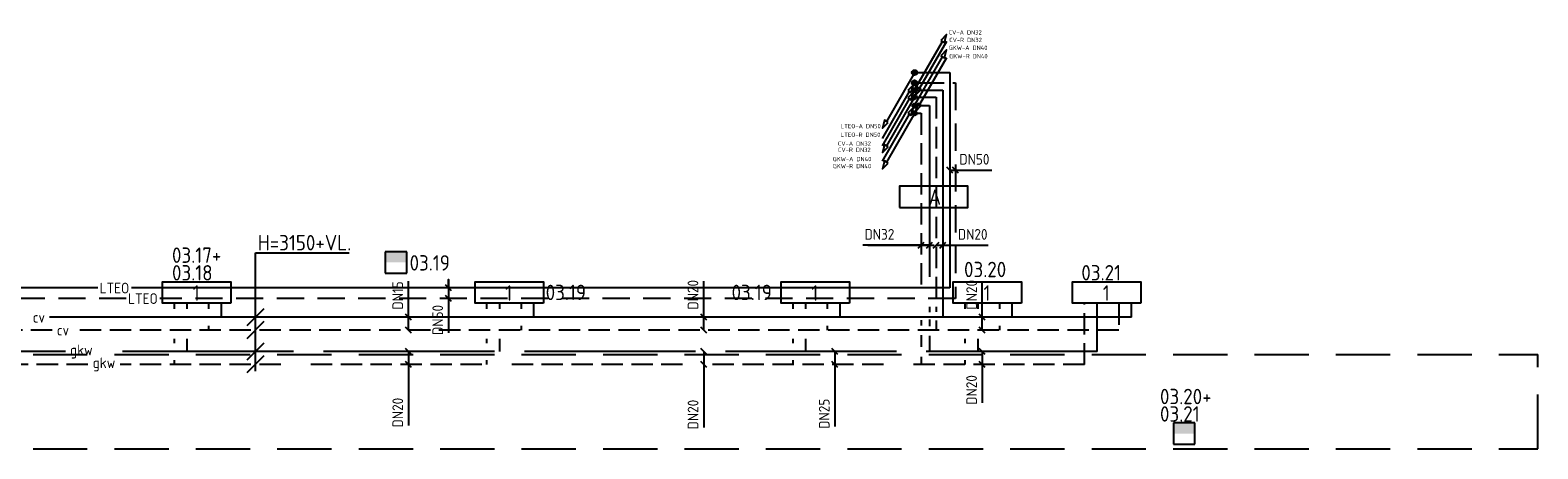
# Model space of a CAD drawing. Header units: millimetres. Extents: x -72266 to 7801, y -2539 to 50506.
# Tile 6 of 6: x -20560 to -2925, y 43355 to 48246. Entities that reach past the tile are written whole.
import ezdxf
from ezdxf.enums import TextEntityAlignment as Align

# ---------------------------------------------------------------- set-up
doc = ezdxf.new("R2010")
doc.units = ezdxf.units.MM
doc.header["$LTSCALE"] = 50
for name, pattern in [('2322105', [47, 40, -7]), ('2322106', [47, 5, -2, 5, -2, 5, -2, 5, -2, 5, -2, 5, -7]), ('2322107', [2000, 1000, 1000]), ('2322108', [7, 5, -2]), ('CENTER', [2, 1.25, -0.25, 0.25, -0.25]), ('DASHED', [19.05, 12.7, -6.35]), ('HIDDEN', [9.525, 6.35, -3.175]), ('HIDDEN2', [4.7625, 3.175, -1.5875])]:
    doc.linetypes.add(name, pattern=pattern)
for name, color, linetype in [('60', 7, 'Continuous'), ('60-CV', 3, 'Continuous'), ('SYM-W', 7, 'Continuous'), ('Thermostaat', 160, 'Continuous'), ('WB561---_ATT', 7, 'Continuous'), ('WL5501--', 130, 'Continuous'), ('WL5501--_GKW-A', 4, 'Continuous'), ('WL5501-GKW', 4, 'Continuous'), ('WL5502--', 130, 'Continuous'), ('WL55222-_LTEO-A', 2, 'Continuous'), ('WL55232-_LTEO-R', 2, 'HIDDEN'), ('WL55312-_GKW-A', 4, 'Continuous'), ('WL55322-_GKW-R', 4, 'HIDDEN'), ('WL561---_AANVOER', 10, 'Continuous'), ('WL561---_PIJL-A', 1, 'Continuous'), ('WL561---_PIJL-R', 5, 'HIDDEN2'), ('WL561---_RETOUR', 10, 'Continuous'), ('WL56112-_CV-A', 3, 'Continuous'), ('WL56122-_CV-R', 3, 'HIDDEN'), ('WM550---_MATEN-B', 1, 'Continuous'), ('WM560---_MATEN-B', 1, 'Continuous'), ('WM570---_MATEN-M', 7, 'Continuous'), ('WT550---_CODE', 1, 'Continuous'), ('WT561---_CODE', 1, 'Continuous')]:
    doc.layers.add(name, color=color, linetype=linetype)
doc.styles.add('BURO-018', font='ISO96.shx', dxfattribs={"height": 90})
doc.styles.add('ISO', font='ISO.SHX')
doc.styles.add('MAATVOERING', font='iso.shx')

# ---------------------------------------------------------------- blocks, each defined once
blk = doc.blocks.new('JINGJANG')
blk.add_hatch(color=256).paths.add_polyline_path([(0, 0.5, 0.414214), (-0.5, 0, 0.414214), (0, -0.5, -1), (0, 0, 1)])
blk.add_lwpolyline([(0, 0.5, -1), (0, 0, 1), (0, -0.5, 1)], format="xyb")
blk.add_circle((0, 0), 0.5)
blk = doc.blocks.new('MVLINE')
blk.add_line((35, -35), (-35, 35))
blk = doc.blocks.new('CVAP61')
blk.add_line((-0.25, -0.43), (-6.58, -11.4))
blk.add_lwpolyline([(-6.16, -11.64), (-7, -11.15), (-7.5, -12.99)], close=True)
blk.add_circle((0, 0), 0.5)
at = {"color": 2, "style": 'MAATVOERING', "flags": 8}
blk.add_attdef('PIJL_BEN', (-5.86, -13), '', height=1, rotation=360, dxfattribs=at)
blk = doc.blocks.new('CVRP61')
blk.add_line((-7.5, -12.99), (-1.17, -2.03))
blk.add_lwpolyline([(-1.59, -1.78), (-0.75, -2.27), (-0.25, -0.43)], close=True)
blk.add_circle((0, 0), 0.5)
at = {"color": 2, "style": 'MAATVOERING', "flags": 8}
blk.add_attdef('PIJL_BEN', (-6.71, -13), '', height=1, rotation=360, dxfattribs=at)
blk = doc.blocks.new('CVRP41')
for p, q in [((7.5, 12.99), (1.17, 2.03)), ((-0.25, -0.43), (-6.58, -11.4))]:
    blk.add_line(p, q)
for points in [[(1.59, 1.78), (0.75, 2.27), (0.25, 0.43)], [(-6.16, -11.64), (-7, -11.15), (-7.5, -12.99)]]:
    blk.add_lwpolyline(points, close=True)
blk.add_circle((0, 0), 0.5)
at = {"color": 2, "style": 'MAATVOERING', "flags": 8}
blk.add_attdef('PIJL_BEN', (8.13, 12.84), '', height=1, dxfattribs=at)
blk.add_attdef('PIJL_BEN', text='', height=1, dxfattribs=at).set_placement((-8, -12.84), align=Align.RIGHT)
blk = doc.blocks.new('CVAP41')
for p, q in [((0.25, 0.43), (6.58, 11.4)), ((-7.5, -12.99), (-1.17, -2.03))]:
    blk.add_line(p, q)
for points in [[(6.16, 11.64), (7, 11.15), (7.5, 12.99)], [(-1.59, -1.78), (-0.75, -2.27), (-0.25, -0.43)]]:
    blk.add_lwpolyline(points, close=True)
blk.add_circle((0, 0), 0.5)
at = {"color": 2, "style": 'MAATVOERING', "flags": 8}
blk.add_attdef('PIJL_BEN', (8, 13), '', height=1, dxfattribs=at)
blk.add_attdef('PIJL_BEN', text='', height=1, dxfattribs=at).set_placement((-8, -13), align=Align.RIGHT)
blk = doc.blocks.new('SW30485012')
at = {"color": 0, "linetype": 'Continuous'}
for p, q in [((-2.5, 2.5), (-2.5, -2.5)), ((2.5, 2.5), (-2.5, 2.5)), ((2.5, -2.5), (2.5, 2.5)), ((-2.5, -2.5), (2.5, -2.5))]:
    blk.add_line(p, q, dxfattribs=at)
blk.add_solid([(-2.5, 0), (2.5, 0), (-2.5, -2.5), (2.5, -2.5)], dxfattribs=at)
at = {"color": 0, "linetype": 'Continuous', "style": 'BURO-018', "flags": 1}
blk.add_attdef('W_ID', (0, 0), '', height=1.8, dxfattribs=at)

msp = doc.modelspace()

# ---------------------------------------------------------------- linework, layer by layer
at = {"layer": '60', "color": 2, "linetype": 'Continuous'}
msp.add_lwpolyline([(-10393, 46174), (-9593, 46174), (-9593, 46424), (-10393, 46424)], close=True, dxfattribs=at)
at = {"layer": '60-CV', "color": 7}
for p, q in [((-17925, 44260), (-17925, 45644)), ((-17925, 45644), (-16827, 45644)), ((-17825, 44991), (-18025, 44791)), ((-17825, 44841), (-18025, 44641))]:
    msp.add_line(p, q, dxfattribs=at)
at = {"layer": 'SYM-W', "color": 2, "linetype": 'Continuous'}
for points in [[(-18212, 45055), (-19012, 45055), (-19012, 45305), (-18212, 45305)], [(-14556, 45055), (-15356, 45055), (-15356, 45305), (-14556, 45305)], [(-10977, 45055), (-11777, 45055), (-11777, 45305), (-10977, 45305)], [(-8963, 45055), (-9763, 45055), (-9763, 45305), (-8963, 45305)], [(-7568, 45055), (-8368, 45055), (-8368, 45305), (-7568, 45305)]]:
    msp.add_lwpolyline(points, close=True, dxfattribs=at)
at = {"layer": 'WL5501--', "linetype": '2322105'}
for p, q in [((-10195, 47365), (-10042, 47365)), ((-10042, 47365), (-10042, 44951)), ((-18723, 44991), (-18723, 45055)), ((-15067, 44991), (-15067, 45055)), ((-11487, 44991), (-11487, 45055)), ((-8078, 44491), (-8078, 45055)), ((-10042, 44864), (-10042, 44787)), ((-18723, 44491), (-18723, 44641)), ((-15067, 44491), (-15067, 44641)), ((-11487, 44491), (-11487, 44641)), ((-10042, 44676), (-10042, 44491)), ((-20148, 44491), (-21697, 44491)), ((-8078, 44491), (-19773, 44491))]:
    msp.add_line(p, q, dxfattribs=at)
at = {"layer": 'WL5501--_GKW-A', "color": 7}
for p, q in [((-17825, 44591), (-18025, 44391)), ((-17825, 44441), (-18025, 44241))]:
    msp.add_line(p, q, dxfattribs=at)
at = {"layer": 'WL5501-GKW', "linetype": 'DASHED'}
msp.add_line((-9623, 44991), (-9623, 45055), dxfattribs=at)
at = {"layer": 'WL5501-GKW'}
for p, q in [((-9473, 44991), (-9473, 45055)), ((-9473, 44491), (-9473, 44641))]:
    msp.add_line(p, q, dxfattribs=at)
at = {"layer": 'WL5502--', "linetype": '2322106'}
for p, q in [((-10251, 47275), (-10181, 47275)), ((-10195, 47275), (-10138, 47275)), ((-10138, 47275), (-10138, 44954)), ((-18873, 44991), (-18873, 45055)), ((-15217, 44991), (-15217, 45055)), ((-11637, 44991), (-11637, 45055)), ((-8228, 44341), (-8228, 45055)), ((-10138, 44856), (-10138, 44797)), ((-18873, 44591), (-18873, 44641)), ((-15217, 44591), (-15217, 44641)), ((-11637, 44591), (-11637, 44641)), ((-10138, 44681), (-10138, 44546)), ((-9623, 44591), (-9623, 44641)), ((-19884, 44341), (-21697, 44341)), ((-8228, 44341), (-19509, 44341)), ((-18873, 44341), (-18873, 44391)), ((-15217, 44341), (-15217, 44391)), ((-11637, 44341), (-11637, 44391)), ((-10138, 44430), (-10138, 44341)), ((-9623, 44341), (-9623, 44391))]:
    msp.add_line(p, q, dxfattribs=at)
at = {"layer": 'WL55222-_LTEO-A', "color": 1, "linetype": 'CENTER'}
for p, q in [((-10251, 47750), (-10181, 47750)), ((-10216, 47715), (-10216, 47785))]:
    msp.add_line(p, q, dxfattribs=at)
at = {"layer": 'WL55222-_LTEO-A'}
for p, q in [((-10186, 47750), (-9802, 47750)), ((-9802, 47750), (-9802, 45234)), ((-19768, 45234), (-34620, 45234)), ((-9802, 45234), (-19375, 45234))]:
    msp.add_line(p, q, dxfattribs=at)
at = {"layer": 'WL55232-_LTEO-R', "color": 1, "linetype": 'CENTER'}
for p, q in [((-10251, 47630), (-10181, 47630)), ((-10216, 47595), (-10216, 47665))]:
    msp.add_line(p, q, dxfattribs=at)
at = {"layer": 'WL55232-_LTEO-R'}
for p, q in [((-10186, 47630), (-9844, 47630)), ((-9768, 47630), (-9737, 47630)), ((-9737, 47630), (-9737, 45110)), ((-19436, 45110), (-33783, 45110)), ((-9737, 45110), (-19043, 45110))]:
    msp.add_line(p, q, dxfattribs=at)
at = {"layer": 'WL55312-_GKW-A', "color": 1, "linetype": 'CENTER'}
for p, q in [((-10251, 47365), (-10181, 47365)), ((-10216, 47330), (-10216, 47400))]:
    msp.add_line(p, q, dxfattribs=at)
at = {"layer": 'WL55322-_GKW-R', "color": 1, "linetype": 'CENTER'}
msp.add_line((-10216, 47240), (-10216, 47310), dxfattribs=at)
at = {"layer": 'WL561---_AANVOER', "linetype": '2322107'}
for p, q in [((-10202, 47545), (-9884, 47545)), ((-9884, 47545), (-9884, 44891)), ((-18323, 44891), (-18323, 45055)), ((-14667, 44891), (-14667, 45055)), ((-11087, 44891), (-11087, 45055)), ((-9073, 44891), (-9073, 45055)), ((-7678, 44891), (-7678, 45055)), ((-7678, 44891), (-20333, 44891))]:
    msp.add_line(p, q, dxfattribs=at)
at = {"layer": 'WL561---_RETOUR', "linetype": '2322108'}
for p, q in [((-10202, 47465), (-9962, 47465)), ((-9962, 47465), (-9962, 44954)), ((-18473, 45055), (-18473, 44991)), ((-14817, 45055), (-14817, 44991)), ((-11237, 45055), (-11237, 44991)), ((-9223, 45055), (-9223, 44991)), ((-7828, 45055), (-7828, 44741)), ((-9962, 44853), (-9962, 44741)), ((-20301, 44741), (-21697, 44741)), ((-7828, 44741), (-20051, 44741)), ((-18473, 44791), (-18473, 44741)), ((-14817, 44791), (-14817, 44741)), ((-11237, 44791), (-11237, 44741)), ((-9223, 44791), (-9223, 44741))]:
    msp.add_line(p, q, dxfattribs=at)
at = {"layer": 'WL56112-_CV-A', "color": 1, "linetype": 'CENTER'}
for p, q in [((-10251, 47545), (-10181, 47545)), ((-10216, 47510), (-10216, 47580))]:
    msp.add_line(p, q, dxfattribs=at)
at = {"layer": 'WL56122-_CV-R', "color": 1, "linetype": 'CENTER'}
for p, q in [((-10251, 47465), (-10181, 47465)), ((-10216, 47430), (-10216, 47500))]:
    msp.add_line(p, q, dxfattribs=at)
at = {"layer": 'WM550---_MATEN-B'}
for points in [[(-10042, 45735), (-10380, 45735), (-10820, 45735)], [(-10764, 45735), (-10426, 45735), (-9986, 45735)], [(-15667, 45234), (-15667, 45332), (-15667, 44710)], [(-16135, 44491), (-16135, 44247), (-16135, 43626)], [(-12682, 44491), (-12682, 43960), (-12682, 43603)], [(-11147, 44491), (-11147, 43971), (-11147, 43614)], [(-9424, 44491), (-9424, 44247), (-9424, 43891)]]:
    msp.add_lwpolyline(points, dxfattribs=at)
at = {"layer": 'WM560---_MATEN-B'}
for points in [[(-9803, 46612), (-9693, 46612), (-9311, 46612)], [(-9962, 45735), (-9833, 45735), (-9354, 45735)], [(-16135, 44741), (-16135, 44975), (-16135, 45312)], [(-12682, 44741), (-12682, 44975), (-12682, 45312)], [(-9424, 44741), (-9424, 44975), (-9424, 45312)]]:
    msp.add_lwpolyline(points, dxfattribs=at)
at = {"layer": 'WM570---_MATEN-M', "linetype": 'DASHED'}
for p, q in [((-53864, 44455), (-2925, 44455)), ((-2925, 43355), (-2925, 44455)), ((-53864, 43355), (-2925, 43355))]:
    msp.add_line(p, q, dxfattribs=at)

# ---------------------------------------------------------------- block references
at = {"layer": 'Thermostaat', "xscale": 50, "yscale": 50, "zscale": 50, "rotation": 180}
for p in [(-16281, 45533), (-7061, 43533)]:
    msp.add_blockref('SW30485012', p, dxfattribs=at)
at = {"layer": 'WL5501--', "linetype": '2322105'}
ref = msp.add_blockref('CVAP41', (-10216, 47365), dxfattribs=dict(at, xscale=50, yscale=50, zscale=50))
ref.add_attrib('PIJL_BEN', 'GKW-A DN40', (-9816, 48015), dxfattribs={"layer": 'WB561---_ATT', "color": 2, "height": 50, "style": 'MAATVOERING', "flags": 8})
ref.add_attrib('PIJL_BEN', 'GKW-A DN40', dxfattribs={"layer": '0', "color": 2, "height": 50, "style": 'MAATVOERING', "flags": 8}).set_placement((-10720, 46715), align=Align.RIGHT)
at = {"layer": 'WL5501--', "linetype": '2322105', "xscale": 42.40000000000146, "yscale": 42.40000000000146, "zscale": 42.40000000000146, "rotation": 90}
msp.add_blockref('JINGJANG', (-10216, 47365), dxfattribs=at)
at = {"layer": 'WL5502--', "linetype": '2322106'}
ref = msp.add_blockref('CVRP41', (-10216, 47275), dxfattribs=dict(at, xscale=50, yscale=50, zscale=50))
ref.add_attrib('PIJL_BEN', 'GKW-R DN40', dxfattribs={"layer": 'WB561---_ATT', "color": 2, "height": 50, "style": 'MAATVOERING', "flags": 8}).set_placement((-10723, 46633), align=Align.RIGHT)
ref.add_attrib('PIJL_BEN', 'GKW-R DN40', (-9810, 47917), dxfattribs={"layer": '0', "color": 2, "height": 50, "style": 'MAATVOERING', "flags": 8})
at = {"layer": 'WL5502--', "linetype": '2322106', "xscale": 42.40000000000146, "yscale": 42.40000000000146, "zscale": 42.40000000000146, "rotation": 90}
msp.add_blockref('JINGJANG', (-10216, 47275), dxfattribs=at)
at = {"layer": 'WL55222-_LTEO-A', "xscale": 60.30000000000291, "yscale": 60.30000000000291, "zscale": 60.30000000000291, "rotation": 90}
msp.add_blockref('JINGJANG', (-10216, 47750), dxfattribs=at)
at = {"layer": 'WL55232-_LTEO-R', "xscale": 60.30000000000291, "yscale": 60.30000000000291, "zscale": 60.30000000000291, "rotation": 90}
msp.add_blockref('JINGJANG', (-10216, 47630), dxfattribs=at)
at = {"layer": 'WL561---_AANVOER', "linetype": '2322107', "xscale": 26.90000000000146, "yscale": 26.90000000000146, "zscale": 26.90000000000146, "rotation": 90}
msp.add_blockref('JINGJANG', (-10216, 47545), dxfattribs=at)
at = {"layer": 'WL561---_PIJL-A'}
ref = msp.add_blockref('CVAP41', (-10216, 47545), dxfattribs=dict(at, xscale=50, yscale=50, zscale=50))
ref.add_attrib('PIJL_BEN', 'CV-A DN32', (-9816, 48195), dxfattribs={"layer": 'WB561---_ATT', "color": 2, "height": 50, "style": 'MAATVOERING', "flags": 8})
ref.add_attrib('PIJL_BEN', 'CV-A DN32', dxfattribs={"layer": '0', "color": 2, "height": 50, "style": 'MAATVOERING', "flags": 8}).set_placement((-10726, 46895), align=Align.RIGHT)
ref = msp.add_blockref('CVAP61', (-10216, 47750), dxfattribs=dict(at, xscale=50, yscale=50, zscale=50))
ref.add_attrib('PIJL_BEN', 'LTEO-A DN50', (-11079, 47100), dxfattribs={"layer": 'WB561---_ATT', "color": 2, "height": 50, "rotation": 360, "style": 'MAATVOERING', "flags": 8})
at = {"layer": 'WL561---_PIJL-R'}
ref = msp.add_blockref('CVRP61', (-10216, 47630), dxfattribs=dict(at, xscale=50, yscale=50, zscale=50))
ref.add_attrib('PIJL_BEN', 'LTEO-R DN50', (-11079, 46999), dxfattribs={"layer": 'WB561---_ATT', "color": 2, "height": 50, "rotation": 360, "style": 'MAATVOERING', "flags": 8})
at = {"layer": 'WL561---_RETOUR', "linetype": '2322108'}
ref = msp.add_blockref('CVRP41', (-10216, 47465), dxfattribs=dict(at, xscale=50, yscale=50, zscale=50))
ref.add_attrib('PIJL_BEN', 'CV-R DN32', dxfattribs={"layer": 'WB561---_ATT', "color": 2, "height": 50, "style": 'MAATVOERING', "flags": 8}).set_placement((-10729, 46823), align=Align.RIGHT)
ref.add_attrib('PIJL_BEN', 'CV-R DN32', (-9810, 48107), dxfattribs={"layer": '0', "color": 2, "height": 50, "style": 'MAATVOERING', "flags": 8})
at = {"layer": 'WL561---_RETOUR', "linetype": '2322108', "xscale": 26.90000000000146, "yscale": 26.90000000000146, "zscale": 26.90000000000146, "rotation": 90}
msp.add_blockref('JINGJANG', (-10216, 47465), dxfattribs=at)
at = {"layer": 'WM550---_MATEN-B', "xscale": -1}
for p in [(-10138, 45735), (-10042, 45735)]:
    msp.add_blockref('MVLINE', p, dxfattribs=at)
at = {"layer": 'WM550---_MATEN-B'}
for p in [(-15667, 45234), (-15667, 45110), (-16135, 44491), (-12682, 44491), (-11147, 44491), (-9424, 44491), (-16135, 44341), (-12682, 44341), (-11147, 44341), (-9424, 44341)]:
    msp.add_blockref('MVLINE', p, dxfattribs=at)
at = {"layer": 'WM560---_MATEN-B'}
for p in [(-9802, 46612), (-9737, 46612), (-16135, 44891), (-12682, 44891), (-9424, 44891), (-16135, 44741), (-12682, 44741), (-9424, 44741)]:
    msp.add_blockref('MVLINE', p, dxfattribs=at)
at = {"layer": 'WM560---_MATEN-B', "xscale": -1}
for p in [(-9962, 45735), (-9884, 45735)]:
    msp.add_blockref('MVLINE', p, dxfattribs=at)

# ---------------------------------------------------------------- texts
at = {"layer": '60', "color": 1, "linetype": 'Continuous', "style": 'ISO'}
for s, p in [('A', (-10051, 46205)), ('1', (-18659, 45085)), ('1', (-15003, 45085)), ('1', (-11423, 45085)), ('1', (-9409, 45085)), ('1', (-8014, 45085))]:
    msp.add_text(s, height=180, dxfattribs=at).set_placement(p)
at = {"layer": '60-CV', "color": 7, "style": 'ISO'}
msp.add_text('H=3150+VL.', height=180, dxfattribs=at).set_placement((-17897, 45673))
at = {"layer": 'Thermostaat', "color": 0, "style": 'ISO'}
for s, p in [('03.17+', (-18901, 45527)), ('03.18', (-18901, 45321)), ('03.19', (-16122, 45437)), ('03.20', (-9637, 45360)), ('03.21', (-8265, 45322)), ('03.19', (-14530, 45092)), ('03.19', (-12356, 45092)), ('03.20+', (-7345, 43876)), ('03.21', (-7345, 43672))]:
    msp.add_text(s, height=180, dxfattribs=at).set_placement(p)
at = {"layer": 'WL5502--', "linetype": '2322106', "style": 'MAATVOERING'}
msp.add_text('DN20', height=125, rotation=90, dxfattribs=at).set_placement((-9486, 44981))
at = {"layer": 'WM550---_MATEN-B', "color": 2, "style": 'MAATVOERING'}
msp.add_text('DN32', height=125, dxfattribs=at).set_placement((-10801, 45798))
for s, p in [('DN50', (-15730, 45036)), ('DN20', (-9486, 44216)), ('DN20', (-16198, 43951)), ('DN20', (-12744, 43928)), ('DN25', (-11210, 43940))]:
    msp.add_text(s, height=125, rotation=90, dxfattribs=at).set_placement(p, align=Align.RIGHT)
at = {"layer": 'WM560---_MATEN-B', "color": 2, "style": 'MAATVOERING'}
for s, p in [('DN50', (-9340, 46675)), ('DN20', (-9362, 45798))]:
    msp.add_text(s, height=125, dxfattribs=at).set_placement(p, align=Align.RIGHT)
for s, p in [('DN15', (-16198, 44981)), ('DN20', (-12745, 44981))]:
    msp.add_text(s, height=125, rotation=90, dxfattribs=at).set_placement(p)
at = {"layer": 'WT550---_CODE', "color": 2, "style": 'MAATVOERING'}
for s, p in [('LTEO', (-19574, 45233)), ('LTEO', (-19241, 45110)), ('gkw', (-19961, 44491)), ('gkw', (-19696, 44341))]:
    msp.add_text(s, height=125, dxfattribs=at).set_placement(p, align=Align.MIDDLE)
at = {"layer": 'WT561---_CODE', "color": 2, "style": 'MAATVOERING'}
for p in [(-20458, 44891), (-20176, 44741)]:
    msp.add_text('cv', height=125, dxfattribs=at).set_placement(p, align=Align.MIDDLE)

doc.saveas('drawing.dxf')
